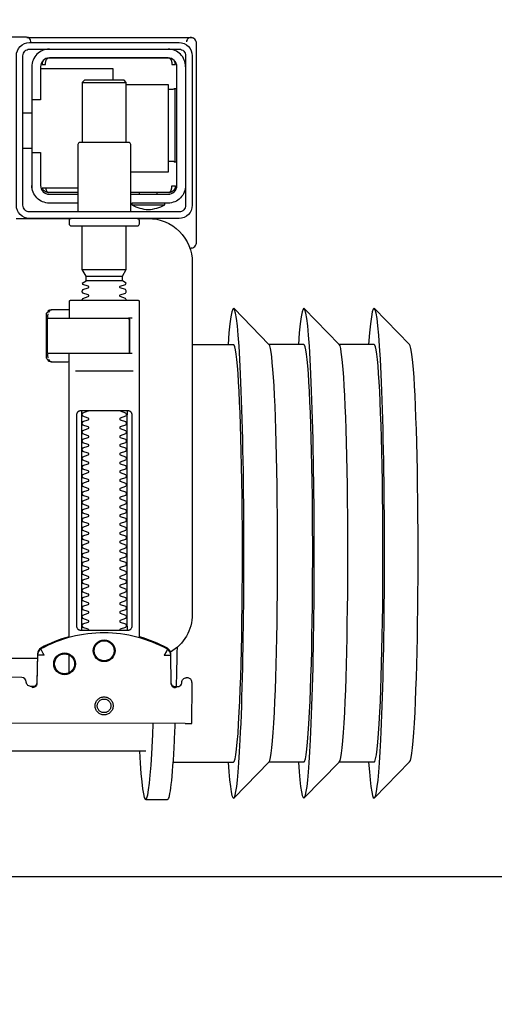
# Model space of a CAD drawing. Header units: millimetres. Extents: x 42924 to 92944, y -369470 to -179866.
# Tile 37 of 256: x 46449 to 46460, y -182070 to -182047. Entities that reach past the tile are written whole.
import ezdxf

# ---------------------------------------------------------------- set-up
doc = ezdxf.new("R2010")
doc.units = ezdxf.units.MM
doc.layers.get('0').update_dxf_attribs({"color": 8})
doc.layers.add('!! 0_ Istn-sciany', color=8, linetype='Continuous')
doc.layers.add('!!_@ wypos sanit nd', color=8, linetype='Continuous', plot=False)
doc.layers.add('E_SAP_ZASIĘG', color=150, linetype='Continuous', plot=False)

# ---------------------------------------------------------------- blocks, each defined once
blk = doc.blocks.new('A$Cff2eaf8b')
for points in [[(-0.24945, 0.09108), (-0.24147, 0.09927)], [(-0.24136, 0.09113), (-0.23342, 0.09113), (-0.22548, 0.09927)], [(-0.22538, 0.09113), (-0.21743, 0.09113), (-0.2095, 0.09927)], [(-0.18941, 0.09963), (-0.19441, 0.09963)], [(-0.19567, 0.09113), (-0.20939, 0.09113)], [(-0.18941, 0.08863), (-0.04454, 0.08863), (-0.04035, 0.08853), (-0.03617, 0.08824), (-0.032, 0.08775), (-0.02786, 0.08707), (-0.02376, 0.08619), (-0.0197, 0.08513), (-0.0157, 0.08388), (-0.01176, 0.08244), (-0.00789, 0.08082), (-0.0041, 0.07902), (-0.0004, 0.07705), (0.0032, 0.0749), (0.0067, 0.0726), (0.01009, 0.07012), (0.01337, 0.0675)], [(-0.19839, 0.08237), (-0.11148, 0.08219)], [(-0.19594, 0.07411), (-0.19609, 0.07411), (-0.19639, 0.07411), (-0.19593, 0.07402), (-0.19578, 0.07396), (-0.19564, 0.07387), (-0.19551, 0.07376), (-0.1954, 0.07363), (-0.19532, 0.07349), (-0.19526, 0.07333), (-0.19523, 0.07317)], [(-0.16479, 0.06647), (-0.16466, 0.07302), (-0.16465, 0.07318), (-0.16461, 0.07333), (-0.16454, 0.07348), (-0.16445, 0.07361), (-0.16435, 0.07373), (-0.16422, 0.07383), (-0.16409, 0.07391), (-0.16394, 0.07396), (-0.16349, 0.07404), (-0.1638, 0.07405), (-0.16395, 0.07405)], [(-0.172, 0.07079), (-0.172, 0.06674)], [(0.16493, 0.0675), (-0.16477, 0.0675)], [(-0.172, 0.06279), (-0.172, -0.00182)], [(-0.1852, 0.06018), (-0.1852, 0.01218)], [(-0.1748, 0.01218), (-0.1748, 0.06018)], [(-0.17342, 0.00218), (-0.18659, 0.00218)], [(-0.172, 0.00012), (-0.17167, 0.00018), (-0.1682, 0.00018), (-0.1681, 0.00018), (-0.16799, 0.00016), (-0.16789, 0.00007), (-0.16779, 0.00006), (-0.16762, 0.00005), (-0.16752, 0.00005), (-0.16741, 0.00003), (-0.1673, -0.00004), (-0.16725, -0.00018), (-0.16725, -0.00044), (-0.16711, -0.00046), (-0.16701, -0.0005), (-0.16693, -0.00056), (-0.16688, -0.0007), (-0.16688, -0.01094), (-0.16692, -0.01107), (-0.16701, -0.01115), (-0.16725, -0.0112), (-0.16725, -0.01147), (-0.16728, -0.01157), (-0.16735, -0.01164), (-0.16746, -0.01168), (-0.16762, -0.01169), (-0.16775, -0.0117), (-0.16789, -0.01172), (-0.16797, -0.01179), (-0.16807, -0.01182), (-0.1682, -0.01182), (-0.17167, -0.01182), (-0.172, -0.01177)], [(-0.16829, 0.00017), (-0.16772, 0.00003), (-0.16738, -0.00042)], [(-0.18633, -0.00182), (-0.17526, -0.00182), (-0.17367, -0.00182)], [(-0.16723, -0.00083), (-0.16714, -0.00136), (-0.16713, -0.00163)], [(-0.24945, -0.00383), (-0.24147, -0.01202)], [(-0.24136, -0.00387), (-0.23342, -0.00387), (-0.22548, -0.01202)], [(-0.22538, -0.00387), (-0.21743, -0.00387), (-0.2095, -0.01202)], [(-0.2, -0.00387), (-0.20939, -0.00387)], [(-0.18633, -0.00982), (-0.18551, -0.00982), (-0.18567, -0.00972), (-0.1857, -0.00962)], [(-0.16713, -0.01002), (-0.16714, -0.01028), (-0.16723, -0.01081)], [(-0.16738, -0.01122), (-0.16772, -0.01167), (-0.16829, -0.01182)], [(-0.1841, -0.0183), (-0.1759, -0.0183)], [(-0.1759, -0.01936), (-0.1841, -0.01936)], [(-0.175, -0.02092), (-0.185, -0.02092)], [(-0.20001, -0.0258), (-0.19988, -0.02576), (-0.19976, -0.02573), (-0.19963, -0.02571), (-0.19948, -0.02571)], [(-0.20099, -0.02721), (-0.20099, -0.0722)], [(-0.192, -0.038), (-0.192, -0.0384)], [(-0.188, -0.038), (-0.188, -0.0384)], [(-0.19478, -0.0384), (-0.186, -0.0384)], [(-0.16664, -0.0395), (-0.16666, -0.03934), (-0.16669, -0.03923), (-0.16672, -0.03912), (-0.16675, -0.03902), (-0.16679, -0.03892), (-0.16684, -0.03881), (-0.16689, -0.03872), (-0.16695, -0.03863), (-0.16702, -0.03855), (-0.1671, -0.03848), (-0.16718, -0.03843), (-0.16729, -0.0384), (-0.16718, -0.03841), (-0.16708, -0.03842), (-0.16696, -0.03845), (-0.16686, -0.03848), (-0.16677, -0.03851), (-0.16666, -0.03856), (-0.16657, -0.03861), (-0.16646, -0.03868), (-0.16636, -0.03876), (-0.16627, -0.03884), (-0.16618, -0.03894), (-0.1661, -0.03904), (-0.16603, -0.03915), (-0.16598, -0.03926), (-0.16593, -0.03938), (-0.16589, -0.0395), (-0.174, -0.0395)], [(-0.174, -0.0384), (-0.16722, -0.0384)], [(-0.185, -0.063), (-0.1945, -0.063), (-0.1945, -0.043), (-0.186, -0.043)], [(-0.19591, -0.04539), (-0.19602, -0.04539), (-0.19616, -0.04539), (-0.19632, -0.04539), (-0.1965, -0.04539)], [(-0.1615, -0.0485), (-0.1635, -0.0485)], [(-0.185, -0.0498), (-0.185, -0.06342), (-0.1845, -0.06392), (-0.1755, -0.06392), (-0.175, -0.06342), (-0.175, -0.0498)], [(-0.1615, -0.0565), (-0.1635, -0.0565)], [(-0.1965, -0.06201), (-0.19632, -0.06201), (-0.19616, -0.06201), (-0.19602, -0.06201), (-0.19591, -0.06201)], [(-0.175, -0.06342), (-0.185, -0.06342)], [(-0.182, -0.06392), (-0.182, -0.0665), (-0.1655, -0.0665)], [(-0.16636, -0.06865), (-0.16625, -0.06854), (-0.16619, -0.06847), (-0.16612, -0.06839), (-0.16606, -0.0683), (-0.16601, -0.0682), (-0.16596, -0.06811), (-0.16592, -0.06801), (-0.16589, -0.0679), (-0.16586, -0.0678), (-0.16584, -0.06769), (-0.16583, -0.06759), (-0.16583, -0.06749), (-0.16593, -0.0675), (-0.16607, -0.0675), (-0.1663, -0.0675), (-0.16641, -0.0675), (-0.16651, -0.0675), (-0.16661, -0.0675), (-0.16661, -0.0676), (-0.16662, -0.0677), (-0.16663, -0.0678), (-0.16664, -0.0679), (-0.16665, -0.068), (-0.16667, -0.06811), (-0.1667, -0.06821), (-0.16673, -0.06831), (-0.16676, -0.06841), (-0.1668, -0.06852), (-0.16685, -0.06862), (-0.1669, -0.06871), (-0.16697, -0.0688), (-0.16704, -0.06887), (-0.16712, -0.06893), (-0.16725, -0.069), (-0.19475, -0.069), (-0.19493, -0.0689), (-0.19501, -0.06882), (-0.19508, -0.06874), (-0.19513, -0.06865), (-0.19518, -0.06855), (-0.19522, -0.06846), (-0.19526, -0.06835), (-0.19529, -0.06825), (-0.19532, -0.06813), (-0.19534, -0.06803), (-0.19536, -0.06793), (-0.19537, -0.06783), (-0.19538, -0.06772), (-0.19539, -0.0676), (-0.19539, -0.0675), (-0.19617, -0.06751), (-0.19616, -0.06762), (-0.19615, -0.06772), (-0.19613, -0.06783), (-0.19611, -0.06793), (-0.19607, -0.06803), (-0.19603, -0.06813), (-0.19598, -0.06823), (-0.19593, -0.06832), (-0.19586, -0.06841), (-0.19579, -0.06849), (-0.19572, -0.06857), (-0.19563, -0.06865)]]:
    blk.add_lwpolyline(points)
for points in [[(-0.19989, 0.08236), (-0.19995, 0.07336, 0.009369), (-0.19994, 0.07293), (-0.19992, 0.07276), (-0.19986, 0.07259), (-0.19979, 0.07243), (-0.19968, 0.07229), (-0.19955, 0.07217), (-0.19941, 0.07208), (-0.19924, 0.07201), (-0.19908, 0.07197), (-0.19895, 0.07196), (-0.1988, 0.07196)], [(-0.16413, 0.07389), (-0.16324, 0.07389), (-0.16303, 0.07386), (-0.16283, 0.0738), (-0.16264, 0.07369), (-0.16249, 0.07354), (-0.16237, 0.07337), (-0.16228, 0.07317), (-0.16225, 0.07297, 0.002299), (-0.16224, 0.07285, 0.40455), (-0.16124, 0.07188), (-0.11145, 0.07178)], [(-0.19576, 0.07395), (-0.19665, 0.07395, 0.282591), (-0.19754, 0.0734), (-0.19758, 0.07331), (-0.19761, 0.0732), (-0.19763, 0.07311), (-0.19764, 0.07296, -0.415352), (-0.19865, 0.07196)], [(-0.19623, 0.07426), (-0.19588, 0.0742), (-0.19555, 0.07399), (-0.19533, 0.07367), (-0.19523, 0.07332), (-0.19513, 0.06676), (-0.19513, 0.0667, 0.265347), (-0.19435, 0.06544, 0.125711), (-0.17997, 0.06173, 0.125711), (-0.16558, 0.06538, 0.26954), (-0.1648, 0.06667), (-0.16467, 0.07322), (-0.16464, 0.07344), (-0.16456, 0.07365), (-0.16444, 0.07383), (-0.16428, 0.07399), (-0.1641, 0.0741), (-0.16389, 0.07417), (-0.16368, 0.0742)], [(-0.15993, -0.0325), (-0.17249, -0.0325, 0.405519), (-0.172, -0.032), (-0.172, -0.0313, 0.414214), (-0.1725, -0.0308), (-0.1875, -0.0308, 0.414214), (-0.188, -0.0313), (-0.188, -0.032, 0.405519), (-0.18751, -0.0325), (-0.19, -0.0325, -0.414214), (-0.2, -0.0225), (-0.2, 0.0575, -0.266001), (-0.19506, 0.06612)], [(-0.19513, 0.06651), (-0.19511, 0.06632), (-0.19509, 0.06622), (-0.19506, 0.06612), (-0.19503, 0.06602), (-0.19498, 0.06592), (-0.19493, 0.06582), (-0.19488, 0.06573), (-0.19482, 0.06564), (-0.19475, 0.06556), (-0.19468, 0.06548), (-0.1946, 0.06541), (-0.19452, 0.06535), (-0.19443, 0.06529), (-0.19434, 0.06524), (-0.19358, 0.06483), (-0.19281, 0.06445), (-0.19203, 0.0641), (-0.19125, 0.06376), (-0.19045, 0.06345), (-0.18964, 0.06316), (-0.18882, 0.06289), (-0.188, 0.06265), (-0.188, -0.01362, 0.414214), (-0.1878, -0.01382), (-0.17545, -0.01382), (-0.1722, -0.01382, 0.414214), (-0.172, -0.01362), (-0.172, -0.00982)], [(-0.172, 0.0626), (-0.17117, 0.06284), (-0.17034, 0.0631), (-0.16952, 0.06339), (-0.16872, 0.0637), (-0.16792, 0.06404), (-0.16713, 0.06439), (-0.16635, 0.06477), (-0.16558, 0.06518), (-0.16557, 0.06518, 0.269546), (-0.16479, 0.06647)], [(-0.18353, 0.01118, 0.182836), (-0.18364, 0.01127), (-0.18485, 0.01168, 0.050055), (-0.185, 0.01194), (-0.185, 0.01222, 0.050055), (-0.18485, 0.01248), (-0.18364, 0.01289, 0.719897), (-0.18364, 0.01327), (-0.18485, 0.01368, 0.050055), (-0.185, 0.01394), (-0.185, 0.01422, 0.050055), (-0.18485, 0.01448), (-0.18364, 0.01489, 0.719897), (-0.18364, 0.01527), (-0.18485, 0.01568, 0.050055), (-0.185, 0.01594), (-0.185, 0.01622, 0.050055), (-0.18485, 0.01648), (-0.18364, 0.01689, 0.719897), (-0.18364, 0.01727), (-0.18485, 0.01768, 0.050055), (-0.185, 0.01794), (-0.185, 0.01822, 0.050055), (-0.18485, 0.01848), (-0.18364, 0.01889, 0.719897), (-0.18364, 0.01927), (-0.18485, 0.01968, 0.050055), (-0.185, 0.01994), (-0.185, 0.02022, 0.050055), (-0.18485, 0.02048), (-0.18364, 0.02089, 0.719897), (-0.18364, 0.02127), (-0.18485, 0.02168, 0.050055), (-0.185, 0.02194), (-0.185, 0.02222, 0.050055), (-0.18485, 0.02248), (-0.18364, 0.02289, 0.719897), (-0.18364, 0.02327), (-0.18485, 0.02368, 0.050055), (-0.185, 0.02394), (-0.185, 0.02422, 0.050055), (-0.18485, 0.02448), (-0.18364, 0.02489, 0.719897), (-0.18364, 0.02527), (-0.18485, 0.02568, 0.050055), (-0.185, 0.02594), (-0.185, 0.02622, 0.050055), (-0.18485, 0.02648), (-0.18364, 0.02689, 0.719897), (-0.18364, 0.02727), (-0.18485, 0.02768, 0.050055), (-0.185, 0.02794), (-0.185, 0.02822, 0.050055), (-0.18485, 0.02848), (-0.18364, 0.02889, 0.719897), (-0.18364, 0.02927), (-0.18485, 0.02968, 0.050055), (-0.185, 0.02994), (-0.185, 0.03022, 0.050055), (-0.18485, 0.03048), (-0.18364, 0.03089, 0.719897), (-0.18364, 0.03127), (-0.18485, 0.03168, 0.050055), (-0.185, 0.03194), (-0.185, 0.03222, 0.050055), (-0.18485, 0.03248), (-0.18364, 0.03289, 0.719897), (-0.18364, 0.03327), (-0.18485, 0.03368, 0.050055), (-0.185, 0.03394), (-0.185, 0.03422, 0.050055), (-0.18485, 0.03448), (-0.18364, 0.03489, 0.719897), (-0.18364, 0.03527), (-0.18485, 0.03568, 0.050055), (-0.185, 0.03594), (-0.185, 0.03622, 0.050055), (-0.18485, 0.03648), (-0.18364, 0.03689, 0.719897), (-0.18364, 0.03727), (-0.18485, 0.03768, 0.050055), (-0.185, 0.03794), (-0.185, 0.03822, 0.050055), (-0.18485, 0.03848), (-0.18364, 0.03889, 0.719897), (-0.18364, 0.03927), (-0.18485, 0.03968, 0.050055), (-0.185, 0.03994), (-0.185, 0.04022, 0.050055), (-0.18485, 0.04048), (-0.18364, 0.04089, 0.719897), (-0.18364, 0.04127), (-0.18485, 0.04168, 0.050055), (-0.185, 0.04194), (-0.185, 0.04222, 0.050055), (-0.18485, 0.04248), (-0.18364, 0.04289, 0.719897), (-0.18364, 0.04327), (-0.18485, 0.04368, 0.050055), (-0.185, 0.04394), (-0.185, 0.04422, 0.050055), (-0.18485, 0.04448), (-0.18364, 0.04489, 0.719897), (-0.18364, 0.04527), (-0.18485, 0.04568, 0.050055), (-0.185, 0.04594), (-0.185, 0.04622, 0.050055), (-0.18485, 0.04648), (-0.18364, 0.04689, 0.719897), (-0.18364, 0.04727), (-0.18485, 0.04768, 0.050055), (-0.185, 0.04794), (-0.185, 0.04822, 0.050055), (-0.18485, 0.04848), (-0.18364, 0.04889, 0.719897), (-0.18364, 0.04927), (-0.18485, 0.04968, 0.050055), (-0.185, 0.04994), (-0.185, 0.05022, 0.050055), (-0.18485, 0.05048), (-0.18364, 0.05089, 0.719897), (-0.18364, 0.05127), (-0.18485, 0.05168, 0.050055), (-0.185, 0.05194), (-0.185, 0.05222, 0.050055), (-0.18485, 0.05248), (-0.18364, 0.05289, 0.719897), (-0.18364, 0.05327), (-0.18485, 0.05368, 0.050055), (-0.185, 0.05394), (-0.185, 0.05422, 0.050055), (-0.18485, 0.05448), (-0.18364, 0.05489, 0.719897), (-0.18364, 0.05527), (-0.18485, 0.05568, 0.050055), (-0.185, 0.05594), (-0.185, 0.05622, 0.050055), (-0.18485, 0.05648), (-0.18364, 0.05689, 0.719897), (-0.18364, 0.05727), (-0.18485, 0.05768, 0.050055), (-0.185, 0.05794), (-0.185, 0.05822, 0.050055), (-0.18485, 0.05848), (-0.18364, 0.05889, 0.719897), (-0.18364, 0.05927), (-0.18485, 0.05968, 0.050055), (-0.185, 0.05994), (-0.185, 0.06022, 0.050055), (-0.18485, 0.06048), (-0.18364, 0.06089, 0.474594), (-0.18353, 0.06118)], [(-0.17647, 0.06118, 0.474594), (-0.17636, 0.06089), (-0.17515, 0.06048, 0.050055), (-0.175, 0.06022), (-0.175, 0.05994, 0.050055), (-0.17515, 0.05968), (-0.17636, 0.05927, 0.719897), (-0.17636, 0.05889), (-0.17515, 0.05848, 0.050055), (-0.175, 0.05822), (-0.175, 0.05794, 0.050055), (-0.17515, 0.05768), (-0.17636, 0.05727, 0.719897), (-0.17636, 0.05689), (-0.17515, 0.05648, 0.050055), (-0.175, 0.05622), (-0.175, 0.05594, 0.050055), (-0.17515, 0.05568), (-0.17636, 0.05527, 0.719897), (-0.17636, 0.05489), (-0.17515, 0.05448, 0.050055), (-0.175, 0.05422), (-0.175, 0.05394, 0.050055), (-0.17515, 0.05368), (-0.17636, 0.05327, 0.719897), (-0.17636, 0.05289), (-0.17515, 0.05248, 0.050055), (-0.175, 0.05222), (-0.175, 0.05194, 0.050055), (-0.17515, 0.05168), (-0.17636, 0.05127, 0.719897), (-0.17636, 0.05089), (-0.17515, 0.05048, 0.050055), (-0.175, 0.05022), (-0.175, 0.04994, 0.050055), (-0.17515, 0.04968), (-0.17636, 0.04927, 0.719897), (-0.17636, 0.04889), (-0.17515, 0.04848, 0.050055), (-0.175, 0.04822), (-0.175, 0.04794, 0.050055), (-0.17515, 0.04768), (-0.17636, 0.04727, 0.719897), (-0.17636, 0.04689), (-0.17515, 0.04648, 0.050055), (-0.175, 0.04622), (-0.175, 0.04594, 0.050055), (-0.17515, 0.04568), (-0.17636, 0.04527, 0.719897), (-0.17636, 0.04489), (-0.17515, 0.04448, 0.050055), (-0.175, 0.04422), (-0.175, 0.04394, 0.050055), (-0.17515, 0.04368), (-0.17636, 0.04327, 0.719897), (-0.17636, 0.04289), (-0.17515, 0.04248, 0.050055), (-0.175, 0.04222), (-0.175, 0.04194, 0.050055), (-0.17515, 0.04168), (-0.17636, 0.04127, 0.719897), (-0.17636, 0.04089), (-0.17515, 0.04048, 0.050055), (-0.175, 0.04022), (-0.175, 0.03994, 0.050055), (-0.17515, 0.03968), (-0.17636, 0.03927, 0.719897), (-0.17636, 0.03889), (-0.17515, 0.03848, 0.050055), (-0.175, 0.03822), (-0.175, 0.03794, 0.050055), (-0.17515, 0.03768), (-0.17636, 0.03727, 0.719897), (-0.17636, 0.03689), (-0.17515, 0.03648, 0.050055), (-0.175, 0.03622), (-0.175, 0.03594, 0.050055), (-0.17515, 0.03568), (-0.17636, 0.03527, 0.719897), (-0.17636, 0.03489), (-0.17515, 0.03448, 0.050055), (-0.175, 0.03422), (-0.175, 0.03394, 0.050055), (-0.17515, 0.03368), (-0.17636, 0.03327, 0.719897), (-0.17636, 0.03289), (-0.17515, 0.03248, 0.050055), (-0.175, 0.03222), (-0.175, 0.03194, 0.050055), (-0.17515, 0.03168), (-0.17636, 0.03127, 0.719897), (-0.17636, 0.03089), (-0.17515, 0.03048, 0.050055), (-0.175, 0.03022), (-0.175, 0.02994, 0.050055), (-0.17515, 0.02968), (-0.17636, 0.02927, 0.719897), (-0.17636, 0.02889), (-0.17515, 0.02848, 0.050055), (-0.175, 0.02822), (-0.175, 0.02794, 0.050055), (-0.17515, 0.02768), (-0.17636, 0.02727, 0.719897), (-0.17636, 0.02689), (-0.17515, 0.02648, 0.050055), (-0.175, 0.02622), (-0.175, 0.02594, 0.050055), (-0.17515, 0.02568), (-0.17636, 0.02527, 0.719897), (-0.17636, 0.02489), (-0.17515, 0.02448, 0.050055), (-0.175, 0.02422), (-0.175, 0.02394, 0.050055), (-0.17515, 0.02368), (-0.17636, 0.02327, 0.719897), (-0.17636, 0.02289), (-0.17515, 0.02248, 0.050055), (-0.175, 0.02222), (-0.175, 0.02194, 0.050055), (-0.17515, 0.02168), (-0.17636, 0.02127, 0.719897), (-0.17636, 0.02089), (-0.17515, 0.02048, 0.050055), (-0.175, 0.02022), (-0.175, 0.01994, 0.050055), (-0.17515, 0.01968), (-0.17636, 0.01927, 0.719897), (-0.17636, 0.01889), (-0.17515, 0.01848, 0.050055), (-0.175, 0.01822), (-0.175, 0.01794, 0.050055), (-0.17515, 0.01768), (-0.17636, 0.01727, 0.719897), (-0.17636, 0.01689), (-0.17515, 0.01648, 0.050055), (-0.175, 0.01622), (-0.175, 0.01594, 0.050055), (-0.17515, 0.01568), (-0.17636, 0.01527, 0.719897), (-0.17636, 0.01489), (-0.17515, 0.01448, 0.050055), (-0.175, 0.01422), (-0.175, 0.01394, 0.050055), (-0.17515, 0.01368), (-0.17636, 0.01327, 0.719897), (-0.17636, 0.01289), (-0.17515, 0.01248, 0.050055), (-0.175, 0.01222), (-0.175, 0.01194, 0.050055), (-0.17515, 0.01168), (-0.17636, 0.01127, 0.182836), (-0.17647, 0.01118)], [(-0.1857, -0.00202), (-0.1857, -0.00962), (-0.1857, -0.00202), (-0.18567, -0.00192), (-0.18559, -0.00184), (-0.17696, -0.00182), (-0.16725, -0.00182, -0.414214), (-0.16705, -0.00202), (-0.16705, -0.00962, -0.414214), (-0.16725, -0.00982), (-0.18543, -0.00982), (-0.18553, -0.00978), (-0.1856, -0.00962)], [(-0.185, -0.01382), (-0.185, -0.01406, -0.050055), (-0.18485, -0.01432), (-0.18364, -0.01473, -0.719897), (-0.18364, -0.01511), (-0.18485, -0.01552, -0.050055), (-0.185, -0.01578), (-0.185, -0.01606, -0.050055), (-0.18485, -0.01632), (-0.18364, -0.01673, -0.719897), (-0.18364, -0.01711), (-0.18485, -0.01752, -0.050055), (-0.185, -0.01778), (-0.1841, -0.0183), (-0.1841, -0.01936), (-0.185, -0.02092), (-0.185, -0.0308)], [(-0.175, -0.01382), (-0.175, -0.01406, 0.050055), (-0.17515, -0.01432), (-0.17636, -0.01473, 0.719897), (-0.17636, -0.01511), (-0.17515, -0.01552, 0.050055), (-0.175, -0.01578), (-0.175, -0.01606, 0.050055), (-0.17515, -0.01632), (-0.17636, -0.01673, 0.719897), (-0.17636, -0.01711), (-0.17515, -0.01752, 0.050055), (-0.175, -0.01778), (-0.1759, -0.0183), (-0.1759, -0.01936), (-0.175, -0.02092), (-0.175, -0.0308)], [(-0.20011, -0.02584, 0.091301), (-0.20056, -0.02614, 0.198909), (-0.20099, -0.02721)], [(-0.19945, -0.02578, 0.170835), (-0.20011, -0.02584)], [(-0.1985, -0.04, -0.414214), (-0.1945, -0.036), (-0.18625, -0.036), (-0.18625, -0.03562), (-0.19375, -0.03562), (-0.19375, -0.036)], [(-0.18625, -0.03562, 0.119096), (-0.19, -0.03454, 0.119096), (-0.19375, -0.03562)], [(-0.186, -0.034), (-0.186, -0.0493, 0.414214), (-0.1855, -0.0498), (-0.1745, -0.0498, 0.414214), (-0.174, -0.0493), (-0.174, -0.034)], [(-0.186, -0.038), (-0.1945, -0.038, 0.414214), (-0.1965, -0.04), (-0.1965, -0.067, 0.414214), (-0.1945, -0.069), (-0.1675, -0.069, 0.414214), (-0.1655, -0.067), (-0.1655, -0.0595), (-0.1635, -0.0595), (-0.1635, -0.04)], [(-0.174, -0.036), (-0.1675, -0.036, -0.414214), (-0.1635, -0.04), (-0.16353, -0.0395)], [(-0.1635, -0.0475), (-0.1655, -0.0475), (-0.1655, -0.04, 0.414214), (-0.1675, -0.038), (-0.174, -0.038)], [(-0.1945, -0.06193), (-0.19515, -0.06194), (-0.19542, -0.06194), (-0.1956, -0.06194), (-0.19567, -0.06194, 0.116465), (-0.19589, -0.062), (-0.19601, -0.06205), (-0.19601, -0.04535), (-0.19589, -0.0454, 0.116465), (-0.19567, -0.04546), (-0.19542, -0.04546), (-0.19515, -0.04546), (-0.1945, -0.04547)], [(-0.1675, -0.071, 0.414214), (-0.1635, -0.067), (-0.1635, -0.0595)], [(-0.1985, -0.067, 0.414214), (-0.1945, -0.071)], [(-0.20099, -0.0722, 0.198909), (-0.20056, -0.07326, 0.091301), (-0.20011, -0.07356)], [(-0.16237, -0.07369), (-0.1625, -0.07369), (-0.16269, -0.07369), (-0.16294, -0.07369), (-0.16323, -0.07369), (-0.16357, -0.07369), (-0.16393, -0.07369), (-0.16428, -0.07369), (-0.19771, -0.07369), (-0.19841, -0.07369), (-0.19903, -0.07369), (-0.19948, -0.07369), (-0.19961, -0.07369), (-0.19973, -0.07367), (-0.19984, -0.07365), (-0.20003, -0.07359, 0.517033), (-0.1987, -0.07266)], [(-0.1633, -0.0727, 0.412536), (-0.1623, -0.0737), (-0.11251, -0.0737), (-0.11222, -0.07367), (-0.11194, -0.07358), (-0.11168, -0.07345), (-0.11145, -0.07326), (-0.11126, -0.07304), (-0.11112, -0.07278), (-0.11104, -0.0725)]]:
    blk.add_lwpolyline(points, format="xyb")
for points in [[(-0.17994, 0.08038), (-0.17974, 0.08037), (-0.17954, 0.08034), (-0.17935, 0.08029), (-0.17916, 0.08022), (-0.17897, 0.08013), (-0.1788, 0.08003), (-0.17864, 0.07991), (-0.17849, 0.07978), (-0.17836, 0.07963), (-0.17824, 0.07947), (-0.17814, 0.07929), (-0.17805, 0.07911), (-0.17798, 0.07892), (-0.17793, 0.07873), (-0.17791, 0.07853), (-0.1779, 0.07833), (-0.17791, 0.07813), (-0.17794, 0.07793), (-0.17799, 0.07773), (-0.17805, 0.07754), (-0.17814, 0.07736), (-0.17824, 0.07719), (-0.17836, 0.07703), (-0.1785, 0.07688), (-0.17865, 0.07675), (-0.17881, 0.07663), (-0.17898, 0.07652), (-0.17916, 0.07644), (-0.17935, 0.07637), (-0.17955, 0.07632), (-0.17975, 0.07629), (-0.17995, 0.07628), (-0.18015, 0.07629), (-0.18035, 0.07632), (-0.18054, 0.07637), (-0.18073, 0.07644), (-0.18091, 0.07653), (-0.18109, 0.07663), (-0.18125, 0.07675), (-0.18139, 0.07689), (-0.18153, 0.07704), (-0.18165, 0.0772), (-0.18175, 0.07737), (-0.18184, 0.07755), (-0.1819, 0.07774), (-0.18195, 0.07794), (-0.18198, 0.07813), (-0.18199, 0.07834), (-0.18198, 0.07854), (-0.18195, 0.07873), (-0.1819, 0.07893), (-0.18183, 0.07912), (-0.18175, 0.0793), (-0.18164, 0.07947), (-0.18152, 0.07963), (-0.18139, 0.07978), (-0.18124, 0.07992), (-0.18108, 0.08004), (-0.18091, 0.08014), (-0.18072, 0.08022), (-0.18053, 0.08029), (-0.18034, 0.08034), (-0.18014, 0.08037)], [(-0.17994, 0.07987), (-0.17979, 0.07987), (-0.17964, 0.07984), (-0.17949, 0.07981), (-0.17935, 0.07976), (-0.17921, 0.07969), (-0.17908, 0.07961), (-0.17896, 0.07952), (-0.17885, 0.07942), (-0.17874, 0.07931), (-0.17865, 0.07918), (-0.17858, 0.07905), (-0.17851, 0.07892), (-0.17846, 0.07877), (-0.17842, 0.07862), (-0.1784, 0.07847), (-0.17839, 0.07832), (-0.1784, 0.07817), (-0.17842, 0.07802), (-0.17846, 0.07787), (-0.17851, 0.07773), (-0.17858, 0.07759), (-0.17866, 0.07746), (-0.17875, 0.07734), (-0.17885, 0.07723), (-0.17896, 0.07712), (-0.17909, 0.07703), (-0.17922, 0.07696), (-0.17935, 0.07689), (-0.1795, 0.07684), (-0.17964, 0.0768), (-0.1798, 0.07678), (-0.17995, 0.07677), (-0.1801, 0.07678), (-0.18025, 0.07681), (-0.1804, 0.07684), (-0.18054, 0.07689), (-0.18068, 0.07696), (-0.18081, 0.07704), (-0.18093, 0.07713), (-0.18104, 0.07723), (-0.18114, 0.07734), (-0.18123, 0.07747), (-0.18131, 0.0776), (-0.18138, 0.07773), (-0.18143, 0.07788), (-0.18146, 0.07803), (-0.18149, 0.07818), (-0.18149, 0.07833), (-0.18149, 0.07848), (-0.18146, 0.07863), (-0.18143, 0.07878), (-0.18137, 0.07892), (-0.18131, 0.07906), (-0.18123, 0.07919), (-0.18114, 0.07931), (-0.18104, 0.07942), (-0.18092, 0.07952), (-0.1808, 0.07962), (-0.18067, 0.07969), (-0.18053, 0.07976), (-0.18039, 0.07981), (-0.18024, 0.07985), (-0.18009, 0.07987)], [(-0.17471, 0.06118), (-0.17462, 0.06118), (-0.17454, 0.06117), (-0.17445, 0.06115), (-0.17437, 0.06113), (-0.17428, 0.06109), (-0.1742, 0.06105), (-0.17413, 0.061), (-0.17406, 0.06095), (-0.174, 0.06088), (-0.17394, 0.06081), (-0.17389, 0.06072), (-0.17384, 0.06062), (-0.17381, 0.06052), (-0.17378, 0.06041), (-0.17376, 0.06029), (-0.17376, 0.06018), (-0.17376, 0.01218), (-0.17376, 0.01206), (-0.17378, 0.01195), (-0.17381, 0.01184), (-0.17384, 0.01173), (-0.17389, 0.01164), (-0.17394, 0.01155), (-0.174, 0.01148), (-0.17406, 0.01141), (-0.17413, 0.01135), (-0.1742, 0.01131), (-0.17428, 0.01126), (-0.17437, 0.01123), (-0.17445, 0.01121), (-0.17454, 0.01119), (-0.17462, 0.01118), (-0.17471, 0.01118), (-0.18529, 0.01118), (-0.18538, 0.01118), (-0.18547, 0.01119), (-0.18555, 0.01121), (-0.18564, 0.01123), (-0.18572, 0.01126), (-0.1858, 0.01131), (-0.18587, 0.01135), (-0.18594, 0.01141), (-0.18601, 0.01148), (-0.18606, 0.01155), (-0.18612, 0.01164), (-0.18616, 0.01173), (-0.1862, 0.01184), (-0.18623, 0.01195), (-0.18624, 0.01206), (-0.18625, 0.01218), (-0.18625, 0.06018), (-0.18624, 0.06029), (-0.18623, 0.06041), (-0.1862, 0.06052), (-0.18616, 0.06062), (-0.18612, 0.06072), (-0.18606, 0.06081), (-0.18601, 0.06088), (-0.18594, 0.06095), (-0.18587, 0.061), (-0.1858, 0.06105), (-0.18572, 0.06109), (-0.18564, 0.06113), (-0.18555, 0.06115), (-0.18547, 0.06117), (-0.18538, 0.06118), (-0.18529, 0.06118)], [(-0.19467, -0.0384), (-0.19467, -0.0384), (-0.19467, -0.0384), (-0.19466, -0.0384), (-0.19466, -0.0384), (-0.19466, -0.0384), (-0.19466, -0.0384), (-0.19466, -0.0384), (-0.19466, -0.0384), (-0.19466, -0.0384), (-0.19466, -0.0384), (-0.19466, -0.0384), (-0.19466, -0.0384), (-0.19466, -0.0384), (-0.19466, -0.0384), (-0.19467, -0.0384), (-0.19467, -0.0384), (-0.19467, -0.0384), (-0.19467, -0.0384), (-0.19467, -0.0384), (-0.19468, -0.0384), (-0.19468, -0.0384), (-0.19468, -0.0384), (-0.19469, -0.0384), (-0.1947, -0.0384), (-0.19471, -0.0384), (-0.19471, -0.0384), (-0.19471, -0.0384), (-0.19471, -0.0384), (-0.19472, -0.0384), (-0.19472, -0.0384), (-0.19472, -0.0384), (-0.19472, -0.03841), (-0.19473, -0.03841), (-0.19473, -0.03841), (-0.19473, -0.03841), (-0.19473, -0.03841), (-0.19473, -0.03841), (-0.19474, -0.03841), (-0.19474, -0.03841), (-0.19474, -0.03841), (-0.19474, -0.03841), (-0.19474, -0.03841), (-0.19474, -0.03841), (-0.19475, -0.03841), (-0.19475, -0.03841), (-0.19475, -0.03841), (-0.19475, -0.03841), (-0.19476, -0.03841), (-0.19476, -0.03841), (-0.19476, -0.03841), (-0.19476, -0.03841), (-0.19477, -0.03842), (-0.19477, -0.03842), (-0.19477, -0.03842), (-0.19478, -0.03842), (-0.19479, -0.03842), (-0.19479, -0.03842), (-0.1948, -0.03843), (-0.19481, -0.03843), (-0.19481, -0.03843), (-0.19482, -0.03844), (-0.19483, -0.03844), (-0.19484, -0.03844), (-0.19484, -0.03845), (-0.19485, -0.03845), (-0.19486, -0.03845), (-0.19486, -0.03846), (-0.19487, -0.03846), (-0.19488, -0.03847), (-0.19489, -0.03847), (-0.19489, -0.03848), (-0.1949, -0.03848), (-0.19491, -0.03849), (-0.19491, -0.03849), (-0.19492, -0.0385), (-0.19493, -0.0385), (-0.19493, -0.03851), (-0.19494, -0.03851), (-0.19495, -0.03852), (-0.19495, -0.03852), (-0.19496, -0.03853), (-0.19497, -0.03854), (-0.19497, -0.03854), (-0.19498, -0.03855), (-0.19499, -0.03856), (-0.19499, -0.03856), (-0.195, -0.03857), (-0.19501, -0.03858), (-0.19501, -0.03859), (-0.19502, -0.03859), (-0.19503, -0.0386), (-0.19503, -0.03861), (-0.19504, -0.03862), (-0.19505, -0.03862), (-0.19505, -0.03863), (-0.19506, -0.03864), (-0.19507, -0.03865), (-0.19507, -0.03866), (-0.19508, -0.03867), (-0.19508, -0.03868), (-0.19509, -0.03869), (-0.1951, -0.03869), (-0.1951, -0.0387), (-0.19511, -0.03871), (-0.19511, -0.03872), (-0.19512, -0.03873), (-0.19512, -0.03874), (-0.19513, -0.03875), (-0.19514, -0.03876), (-0.19514, -0.03877), (-0.19515, -0.03878), (-0.19515, -0.03879), (-0.19516, -0.0388), (-0.19516, -0.03881), (-0.19517, -0.03882), (-0.19517, -0.03884), (-0.19518, -0.03885), (-0.19518, -0.03886), (-0.19519, -0.03887), (-0.1952, -0.03888), (-0.1952, -0.03889), (-0.19521, -0.0389), (-0.19521, -0.03891), (-0.19521, -0.03893), (-0.19522, -0.03894), (-0.19522, -0.03895), (-0.19523, -0.03896), (-0.19523, -0.03897), (-0.19524, -0.03899), (-0.19524, -0.039), (-0.19525, -0.03901), (-0.19525, -0.03902), (-0.19526, -0.03905), (-0.19527, -0.03907), (-0.19528, -0.0391), (-0.19528, -0.03912), (-0.19529, -0.03915), (-0.1953, -0.03918), (-0.19531, -0.0392), (-0.19531, -0.03923), (-0.19532, -0.03926), (-0.19532, -0.03928), (-0.19533, -0.03931), (-0.19533, -0.03933), (-0.19534, -0.03936), (-0.19534, -0.03939), (-0.19535, -0.03941), (-0.19535, -0.03944), (-0.19536, -0.03947), (-0.19536, -0.03949), (-0.19536, -0.03952), (-0.19537, -0.03955), (-0.19537, -0.03957), (-0.19537, -0.0396), (-0.19537, -0.03961), (-0.19537, -0.03962), (-0.19538, -0.03963), (-0.19538, -0.03963), (-0.19538, -0.03964), (-0.19538, -0.03965), (-0.19538, -0.03965), (-0.19538, -0.03966), (-0.19538, -0.03966), (-0.19538, -0.03967), (-0.19538, -0.03967), (-0.19538, -0.03968), (-0.19538, -0.03969), (-0.19538, -0.03969), (-0.19538, -0.0397), (-0.19538, -0.0397), (-0.19538, -0.0397), (-0.19538, -0.03971), (-0.19538, -0.03971), (-0.19538, -0.03972), (-0.19538, -0.03972), (-0.19538, -0.03972), (-0.19538, -0.03973), (-0.19538, -0.03973), (-0.19538, -0.03973), (-0.19538, -0.03974), (-0.19538, -0.03974), (-0.19538, -0.03974), (-0.19538, -0.03974), (-0.19538, -0.03975), (-0.19538, -0.03975), (-0.19538, -0.03975), (-0.19538, -0.03976), (-0.19538, -0.03976), (-0.19538, -0.03977), (-0.19538, -0.03977), (-0.19539, -0.03978), (-0.19539, -0.03978), (-0.19539, -0.03979), (-0.19539, -0.03979), (-0.19539, -0.03979), (-0.19539, -0.0398), (-0.19539, -0.0398), (-0.19539, -0.03981), (-0.19539, -0.03981), (-0.19539, -0.03982), (-0.19538, -0.03982), (-0.19538, -0.03983), (-0.19538, -0.03983), (-0.19538, -0.03984), (-0.19538, -0.03984), (-0.19538, -0.03984), (-0.19538, -0.03985), (-0.19538, -0.03986), (-0.19538, -0.03986), (-0.19538, -0.03987), (-0.19538, -0.03987), (-0.19538, -0.03987), (-0.19538, -0.03988), (-0.19538, -0.03988), (-0.19538, -0.03989), (-0.19538, -0.03989), (-0.19538, -0.03989), (-0.19538, -0.03989), (-0.19538, -0.0399), (-0.19538, -0.0399), (-0.19539, -0.0399), (-0.19539, -0.0399), (-0.19539, -0.0399), (-0.19539, -0.0399), (-0.19539, -0.0399), (-0.19539, -0.03991), (-0.1954, -0.03991), (-0.1954, -0.03991), (-0.1954, -0.03991), (-0.1954, -0.03991), (-0.1954, -0.03991), (-0.19541, -0.03991), (-0.19541, -0.03991), (-0.19542, -0.03991), (-0.19542, -0.03991), (-0.19543, -0.0399), (-0.19544, -0.0399), (-0.19545, -0.0399), (-0.19545, -0.0399), (-0.19546, -0.0399), (-0.19546, -0.0399), (-0.19547, -0.0399), (-0.19547, -0.0399), (-0.19548, -0.0399), (-0.19549, -0.0399), (-0.1955, -0.0399), (-0.1955, -0.0399), (-0.19551, -0.0399), (-0.19552, -0.0399), (-0.19553, -0.0399), (-0.19554, -0.0399), (-0.19555, -0.0399), (-0.19556, -0.0399), (-0.19557, -0.0399), (-0.19558, -0.0399), (-0.19559, -0.0399), (-0.19561, -0.0399), (-0.19564, -0.0399), (-0.19566, -0.0399), (-0.19568, -0.0399), (-0.1957, -0.0399), (-0.19574, -0.0399), (-0.19576, -0.0399), (-0.19578, -0.0399), (-0.19595, -0.0399), (-0.19596, -0.0399), (-0.19598, -0.0399), (-0.19599, -0.0399), (-0.19601, -0.0399), (-0.19602, -0.0399), (-0.19603, -0.0399), (-0.19604, -0.0399), (-0.19605, -0.0399), (-0.19606, -0.0399), (-0.19607, -0.0399), (-0.19608, -0.0399), (-0.19609, -0.0399), (-0.1961, -0.0399), (-0.19611, -0.0399), (-0.19612, -0.0399), (-0.19613, -0.03989), (-0.19614, -0.03989), (-0.19614, -0.03989), (-0.19615, -0.03989), (-0.19615, -0.03989), (-0.19615, -0.03989), (-0.19615, -0.03989), (-0.19616, -0.03989), (-0.19616, -0.03989), (-0.19616, -0.03989), (-0.19616, -0.0399), (-0.19616, -0.0399), (-0.19616, -0.0399), (-0.19616, -0.0399), (-0.19616, -0.0399), (-0.19617, -0.0399), (-0.19617, -0.03991), (-0.19617, -0.03991), (-0.19617, -0.03991), (-0.19617, -0.03991), (-0.19617, -0.03991), (-0.19617, -0.03991), (-0.19617, -0.03991), (-0.19617, -0.03991), (-0.19617, -0.03991), (-0.19617, -0.03991), (-0.19617, -0.0399), (-0.19617, -0.0399), (-0.19617, -0.0399), (-0.19617, -0.03989), (-0.19617, -0.03989), (-0.19617, -0.03989), (-0.19617, -0.03988), (-0.19617, -0.03987), (-0.19617, -0.03986), (-0.19617, -0.03985), (-0.19617, -0.03984), (-0.19617, -0.03984), (-0.19617, -0.03984), (-0.19617, -0.03983), (-0.19617, -0.03983), (-0.19617, -0.03982), (-0.19617, -0.03982), (-0.19617, -0.03981), (-0.19616, -0.0398), (-0.19616, -0.03979), (-0.19616, -0.03979), (-0.19616, -0.03978), (-0.19616, -0.03978), (-0.19616, -0.03977), (-0.19616, -0.03977), (-0.19616, -0.03977), (-0.19616, -0.03976), (-0.19616, -0.03976), (-0.19616, -0.03975), (-0.19616, -0.03975), (-0.19616, -0.03974), (-0.19616, -0.03974), (-0.19616, -0.03973), (-0.19616, -0.03973), (-0.19616, -0.03972), (-0.19616, -0.03972), (-0.19616, -0.03972), (-0.19616, -0.03972), (-0.19616, -0.03971), (-0.19616, -0.03971), (-0.19616, -0.0397), (-0.19615, -0.0397), (-0.19615, -0.0397), (-0.19615, -0.03969), (-0.19615, -0.03969), (-0.19615, -0.03968), (-0.19615, -0.03967), (-0.19615, -0.03967), (-0.19615, -0.03966), (-0.19615, -0.03966), (-0.19615, -0.03965), (-0.19615, -0.03964), (-0.19614, -0.03964), (-0.19614, -0.03963), (-0.19614, -0.03962), (-0.19614, -0.03962), (-0.19614, -0.03961), (-0.19614, -0.0396), (-0.19614, -0.03959), (-0.19613, -0.03958), (-0.19613, -0.03958), (-0.19613, -0.03957), (-0.19613, -0.03955), (-0.19612, -0.03954), (-0.19612, -0.03952), (-0.19611, -0.0395), (-0.19611, -0.03949), (-0.1961, -0.03947), (-0.1961, -0.03945), (-0.19609, -0.03944), (-0.19609, -0.03942), (-0.19608, -0.03941), (-0.19608, -0.03939), (-0.19607, -0.03937), (-0.19607, -0.03936), (-0.19606, -0.03934), (-0.19605, -0.03933), (-0.19605, -0.03931), (-0.19604, -0.0393), (-0.19603, -0.03928), (-0.19603, -0.03927), (-0.19602, -0.03925), (-0.19601, -0.03923), (-0.196, -0.03922), (-0.196, -0.0392), (-0.19599, -0.03919), (-0.19598, -0.03918), (-0.19597, -0.03916), (-0.19596, -0.03915), (-0.19596, -0.03913), (-0.19595, -0.03912), (-0.19594, -0.0391), (-0.19593, -0.03909), (-0.19592, -0.03907), (-0.19591, -0.03906), (-0.1959, -0.03905), (-0.19589, -0.03903), (-0.19588, -0.03902), (-0.19587, -0.03901), (-0.19586, -0.03899), (-0.19585, -0.03898), (-0.19584, -0.03897), (-0.19583, -0.03895), (-0.19582, -0.03894), (-0.19581, -0.03893), (-0.1958, -0.03891), (-0.19579, -0.0389), (-0.19577, -0.03889), (-0.19576, -0.03888), (-0.19575, -0.03886), (-0.19574, -0.03885), (-0.19573, -0.03884), (-0.19572, -0.03883), (-0.1957, -0.03882), (-0.19569, -0.0388), (-0.19568, -0.03879), (-0.19567, -0.03878), (-0.19565, -0.03877), (-0.19564, -0.03876), (-0.19563, -0.03875), (-0.19562, -0.03874), (-0.1956, -0.03873), (-0.19559, -0.03872), (-0.19558, -0.03871), (-0.19556, -0.0387), (-0.19555, -0.03869), (-0.19554, -0.03868), (-0.19552, -0.03867), (-0.19551, -0.03866), (-0.19549, -0.03865), (-0.19548, -0.03864), (-0.19547, -0.03863), (-0.19545, -0.03862), (-0.19544, -0.03861), (-0.19542, -0.0386), (-0.19541, -0.0386), (-0.19539, -0.03859), (-0.19538, -0.03858), (-0.19536, -0.03857), (-0.19535, -0.03856), (-0.19533, -0.03856), (-0.19532, -0.03855), (-0.1953, -0.03854), (-0.19529, -0.03853), (-0.19527, -0.03853), (-0.19526, -0.03852), (-0.19524, -0.03851), (-0.19522, -0.03851), (-0.19521, -0.0385), (-0.19519, -0.0385), (-0.19518, -0.03849), (-0.19516, -0.03848), (-0.19515, -0.03848), (-0.19513, -0.03847), (-0.19511, -0.03847), (-0.1951, -0.03846), (-0.19508, -0.03846), (-0.19506, -0.03845), (-0.19505, -0.03845), (-0.19503, -0.03845), (-0.19502, -0.03844), (-0.195, -0.03844), (-0.19498, -0.03843), (-0.19497, -0.03843), (-0.19495, -0.03843), (-0.19493, -0.03842), (-0.19492, -0.03842), (-0.19491, -0.03842), (-0.1949, -0.03842), (-0.19489, -0.03842), (-0.19488, -0.03842), (-0.19487, -0.03841), (-0.19486, -0.03841), (-0.19485, -0.03841), (-0.19484, -0.03841), (-0.19483, -0.03841), (-0.19481, -0.03841), (-0.1948, -0.03841), (-0.19479, -0.03841), (-0.19479, -0.03841), (-0.19478, -0.03841), (-0.19478, -0.0384), (-0.19477, -0.0384), (-0.19477, -0.0384), (-0.19476, -0.0384), (-0.19475, -0.0384), (-0.19474, -0.0384), (-0.19474, -0.0384), (-0.19473, -0.0384), (-0.19473, -0.0384), (-0.19471, -0.0384), (-0.19471, -0.0384), (-0.1947, -0.0384), (-0.1947, -0.0384), (-0.19469, -0.0384), (-0.19469, -0.0384), (-0.19469, -0.0384), (-0.19469, -0.0384), (-0.19468, -0.0384), (-0.19468, -0.0384), (-0.19468, -0.0384), (-0.19468, -0.0384), (-0.19467, -0.0384), (-0.19467, -0.0384), (-0.19467, -0.0384)]]:
    blk.add_lwpolyline(points, close=True)
for points in [[(-0.19436, 0.06548), (-0.19435, 0.06548), (-0.19435, 0.06548), (-0.19435, 0.06548), (-0.19435, 0.06548), (-0.19435, 0.06548), (-0.19435, 0.06548), (-0.19435, 0.06548), (-0.19435, 0.06548), (-0.19435, 0.06548), (-0.19435, 0.06548), (-0.19435, 0.06548), (-0.19435, 0.06548), (-0.19435, 0.06548), (-0.19435, 0.06548), (-0.19435, 0.06548), (-0.19435, 0.06548), (-0.19435, 0.06548), (-0.19435, 0.06548), (-0.19435, 0.06549), (-0.19435, 0.06549), (-0.19435, 0.06549), (-0.19435, 0.06549), (-0.19435, 0.06549), (-0.19435, 0.06549), (-0.19435, 0.0655), (-0.19435, 0.0655), (-0.19434, 0.0655), (-0.19434, 0.06551), (-0.19434, 0.06551), (-0.19434, 0.06552), (-0.19433, 0.06552), (-0.19433, 0.06553), (-0.19433, 0.06553), (-0.19433, 0.06554), (-0.19432, 0.06554), (-0.19432, 0.06555), (-0.19432, 0.06555), (-0.19432, 0.06556), (-0.19431, 0.06556), (-0.19431, 0.06557), (-0.19431, 0.06558), (-0.1943, 0.06558), (-0.1943, 0.06559), (-0.19429, 0.0656), (-0.19429, 0.06561), (-0.19429, 0.06561), (-0.19428, 0.06562), (-0.19428, 0.06563), (-0.19427, 0.06564), (-0.19427, 0.06565), (-0.19426, 0.06566), (-0.19426, 0.06566), (-0.19425, 0.06567), (-0.19425, 0.06568), (-0.19424, 0.06569), (-0.19424, 0.0657), (-0.19423, 0.06571), (-0.19423, 0.06572), (-0.19422, 0.06573), (-0.19422, 0.06574), (-0.19421, 0.06575), (-0.1942, 0.06576), (-0.1942, 0.06578), (-0.19419, 0.06579), (-0.19419, 0.0658), (-0.19418, 0.06581), (-0.19417, 0.06582), (-0.19417, 0.06583), (-0.19416, 0.06585), (-0.19415, 0.06586), (-0.19414, 0.06588), (-0.19413, 0.06591), (-0.19411, 0.06594), (-0.1941, 0.06596), (-0.19408, 0.06599), (-0.19407, 0.06602), (-0.19405, 0.06605), (-0.19395, 0.06623), (-0.19393, 0.06626), (-0.1939, 0.06633), (-0.19388, 0.06636), (-0.19386, 0.0664), (-0.19384, 0.06643), (-0.19382, 0.06646), (-0.1938, 0.0665), (-0.19378, 0.06653), (-0.19377, 0.06657), (-0.19376, 0.06659), (-0.19375, 0.0666), (-0.19375, 0.0666), (-0.19374, 0.06662), (-0.19373, 0.06663), (-0.19372, 0.06664), (-0.19372, 0.06665), (-0.19371, 0.06666), (-0.19371, 0.06667), (-0.19371, 0.06667), (-0.1937, 0.06668), (-0.1937, 0.06668), (-0.1937, 0.06668), (-0.1937, 0.06669), (-0.1937, 0.06669), (-0.1937, 0.0667), (-0.19369, 0.06671), (-0.19369, 0.06671), (-0.19369, 0.06672), (-0.19368, 0.06672), (-0.19368, 0.06672), (-0.19368, 0.06673), (-0.19367, 0.06673), (-0.19367, 0.06674), (-0.19367, 0.06674), (-0.19366, 0.06674), (-0.19365, 0.06675), (-0.19365, 0.06675), (-0.19364, 0.06676), (-0.19364, 0.06676), (-0.19364, 0.06676), (-0.19364, 0.06677), (-0.19363, 0.06677), (-0.19363, 0.06678), (-0.19363, 0.06678), (-0.19363, 0.06678), (-0.19363, 0.06679), (-0.19363, 0.06679), (-0.19363, 0.0668), (-0.19363, 0.0668), (-0.19363, 0.06681), (-0.19364, 0.06681), (-0.19364, 0.06681), (-0.19364, 0.06682), (-0.19364, 0.06682), (-0.19364, 0.06682), (-0.19365, 0.06682), (-0.19365, 0.06682), (-0.19365, 0.06682), (-0.19365, 0.06682), (-0.19365, 0.06682), (-0.19366, 0.06682), (-0.19366, 0.06682), (-0.19366, 0.06682), (-0.19366, 0.06682), (-0.19366, 0.06682), (-0.19367, 0.06682), (-0.19367, 0.06682), (-0.19367, 0.06682), (-0.19367, 0.06682), (-0.19367, 0.06682), (-0.19368, 0.06682), (-0.19368, 0.06682), (-0.19369, 0.06682), (-0.19369, 0.06682), (-0.19369, 0.06681), (-0.1937, 0.06681), (-0.1937, 0.06681), (-0.19371, 0.06681), (-0.19371, 0.06681), (-0.19371, 0.06681), (-0.19371, 0.06681), (-0.19372, 0.0668), (-0.19372, 0.0668), (-0.19373, 0.0668), (-0.19373, 0.0668), (-0.19374, 0.0668), (-0.19374, 0.0668), (-0.19374, 0.0668), (-0.19375, 0.0668), (-0.19375, 0.06681), (-0.19376, 0.06681), (-0.19376, 0.06681), (-0.19377, 0.06681), (-0.19377, 0.06681), (-0.19377, 0.06681), (-0.19377, 0.06681), (-0.19378, 0.06681), (-0.19378, 0.06681), (-0.19378, 0.06681), (-0.19378, 0.06681), (-0.19379, 0.06681), (-0.19379, 0.06681), (-0.19379, 0.06681), (-0.19379, 0.06681), (-0.1938, 0.06681), (-0.1938, 0.06681), (-0.19381, 0.06681), (-0.19381, 0.06681), (-0.19382, 0.06681), (-0.19383, 0.06681), (-0.19383, 0.06681), (-0.19384, 0.06681), (-0.19385, 0.06681), (-0.19385, 0.06681), (-0.19386, 0.06681), (-0.19387, 0.06681), (-0.19388, 0.06681), (-0.19389, 0.06681), (-0.19389, 0.0668), (-0.1939, 0.0668), (-0.19391, 0.0668), (-0.19392, 0.0668), (-0.19397, 0.0668), (-0.19398, 0.0668), (-0.19399, 0.0668), (-0.194, 0.0668), (-0.19401, 0.0668), (-0.19402, 0.0668), (-0.19403, 0.0668), (-0.19405, 0.0668), (-0.19406, 0.0668), (-0.19407, 0.0668), (-0.19408, 0.0668), (-0.19409, 0.0668), (-0.1941, 0.0668), (-0.19412, 0.0668), (-0.19417, 0.0668), (-0.19419, 0.0668), (-0.19421, 0.0668), (-0.19424, 0.0668), (-0.19426, 0.0668), (-0.19429, 0.0668), (-0.19431, 0.0668), (-0.19433, 0.0668), (-0.19436, 0.0668), (-0.19438, 0.06679), (-0.19455, 0.06679), (-0.19457, 0.06679), (-0.19459, 0.06679), (-0.19461, 0.06679), (-0.19463, 0.06679), (-0.19464, 0.06679), (-0.19465, 0.06679), (-0.19466, 0.06679), (-0.19467, 0.06679), (-0.19468, 0.06679), (-0.19469, 0.06679), (-0.1947, 0.06679), (-0.19471, 0.06679), (-0.19472, 0.06679), (-0.19473, 0.06679), (-0.19474, 0.06679), (-0.19474, 0.06679), (-0.19475, 0.06679), (-0.19476, 0.06679), (-0.19477, 0.06679), (-0.19478, 0.06679), (-0.19479, 0.06679), (-0.1948, 0.06679), (-0.1948, 0.06679), (-0.19481, 0.06679), (-0.19482, 0.06678), (-0.19483, 0.06678), (-0.19484, 0.06678), (-0.19484, 0.06678), (-0.19485, 0.06678), (-0.19486, 0.06678), (-0.19487, 0.06678), (-0.19487, 0.06678), (-0.19488, 0.06678), (-0.19489, 0.06678), (-0.1949, 0.06678), (-0.1949, 0.06678), (-0.19491, 0.06678), (-0.19492, 0.06678), (-0.19492, 0.06678), (-0.19493, 0.06678), (-0.19494, 0.06678), (-0.19494, 0.06678), (-0.19495, 0.06678), (-0.19496, 0.06678), (-0.19496, 0.06678), (-0.19497, 0.06678), (-0.19499, 0.06678), (-0.19499, 0.06678), (-0.195, 0.06678), (-0.195, 0.06678), (-0.19501, 0.06678), (-0.19501, 0.06678), (-0.19502, 0.06678), (-0.19502, 0.06678), (-0.19503, 0.06678), (-0.19503, 0.06678), (-0.19504, 0.06678), (-0.19504, 0.06678), (-0.19505, 0.06678), (-0.19505, 0.06678), (-0.19505, 0.06678), (-0.19506, 0.06678), (-0.19506, 0.06678), (-0.19507, 0.06678), (-0.19507, 0.06678), (-0.19507, 0.06678), (-0.19508, 0.06678), (-0.19508, 0.06678), (-0.19508, 0.06678), (-0.19509, 0.06678), (-0.19509, 0.06678), (-0.19509, 0.06678), (-0.1951, 0.06678), (-0.1951, 0.06678), (-0.1951, 0.06678), (-0.19511, 0.06678), (-0.19511, 0.06678), (-0.19511, 0.06678), (-0.19511, 0.06678), (-0.19511, 0.06678), (-0.19512, 0.06678), (-0.19512, 0.06678), (-0.19512, 0.06678), (-0.19512, 0.06678), (-0.19512, 0.06678), (-0.19512, 0.06678), (-0.19513, 0.06678), (-0.19513, 0.06677), (-0.19513, 0.06677), (-0.19513, 0.06677), (-0.19513, 0.06677), (-0.19513, 0.06677), (-0.19513, 0.06677), (-0.19513, 0.06677), (-0.19513, 0.06677), (-0.19513, 0.06677), (-0.19513, 0.06677), (-0.19513, 0.06677), (-0.19513, 0.06677), (-0.19513, 0.06677), (-0.19513, 0.06677), (-0.19513, 0.06677), (-0.19513, 0.06678), (-0.19513, 0.06678), (-0.19513, 0.06678), (-0.19513, 0.06678), (-0.19513, 0.06678), (-0.19513, 0.06678), (-0.19513, 0.06678), (-0.19513, 0.06678), (-0.19513, 0.06678), (-0.19513, 0.06678), (-0.19513, 0.06678), (-0.19513, 0.06678), (-0.19513, 0.06678), (-0.19513, 0.06678), (-0.19513, 0.06678), (-0.19513, 0.06677), (-0.19513, 0.06677, 0.269547)], [(-0.1648, 0.06671), (-0.16481, 0.06671), (-0.16485, 0.06672), (-0.16497, 0.06672), (-0.16603, 0.06675), (-0.16612, 0.06675), (-0.16616, 0.06675), (-0.1662, 0.06675), (-0.16623, 0.06676), (-0.16627, 0.06677), (-0.1663, 0.06675), (-0.1663, 0.06672), (-0.16628, 0.0667), (-0.16625, 0.06667), (-0.16623, 0.06663), (-0.16622, 0.0666), (-0.1662, 0.06657), (-0.16561, 0.06549), (-0.1656, 0.06545), (-0.16558, 0.06542, 0.269546)], [(-0.2, -0.0695), (-0.2, -0.0355, -0.414214), (-0.197, -0.0325), (-0.163, -0.0325, -0.414214), (-0.16, -0.0355), (-0.16, -0.0695, -0.414214), (-0.163, -0.0725), (-0.197, -0.0725, -0.414214)], [(-0.1615, -0.0355), (-0.1615, -0.0695, -0.414214), (-0.163, -0.071), (-0.197, -0.071, -0.414214), (-0.1985, -0.0695), (-0.1985, -0.0355, -0.414214), (-0.197, -0.034), (-0.163, -0.034, -0.414214)]]:
    blk.add_lwpolyline(points, format="xyb", close=True)
for centre, radius in [((-0.17096, 0.06877), 0.00247), ((-0.17096, 0.06877), 0.00227), ((-0.17997, 0.06579), 0.00247), ((-0.17997, 0.06579), 0.00227)]:
    blk.add_circle(centre, radius)
for centre, major_axis, ratio, start_param, end_param in [((-0.24136, 0.04363), (0, 0.0557), 0.04256, 5.733752, 6.988802), ((-0.22538, 0.04363), (0, 0.0557), 0.04256, 5.733752, 6.988802), ((-0.20939, 0.04363), (0, 0.0557), 0.04256, 5.733752, 6.988802), ((-0.18941, 0.04363), (0, 0.056), 0.04256, 5.645661, 6.988802), ((-0.19441, 0.04363), (0, 0.056), 0.04256, 0, 0.705617), ((-0.24936, 0.04363), (0, 0.0475), 0.04256, 0.043665, 0.705617), ((-0.24136, 0.04363), (0, 0.0475), 0.04256, 0, 0.705617), ((-0.23337, 0.04363), (0, 0.0475), 0.04256, 0.043665, 0.705617), ((-0.22538, 0.04363), (0, 0.0475), 0.04256, 0, 0.705617), ((-0.21739, 0.04363), (0, 0.0475), 0.04256, 0.043665, 0.705617), ((-0.20939, 0.04363), (0, 0.0475), 0.04256, 0, 0.705617), ((-0.24136, 0.04363), (0, 0.0557), 0.04256, 0.705617, 3.691026), ((-0.22538, 0.04363), (0, 0.0557), 0.04256, 0.705617, 3.691026), ((-0.20939, 0.04363), (0, 0.0557), 0.04256, 0.705617, 3.691026), ((-0.19441, 0.04363), (0, 0.056), 0.04256, 0.705617, 0.806963), ((-0.18941, 0.04363), (0, 0.056), 0.04256, 0.705617, 0.807212), ((-0.19839, 0.08235), (-0.0015, 0), 0.008726, 4.712674, 6.283151), ((-0.24936, 0.04363), (0, 0.0475), 0.04256, 0.705617, 3.097928), ((-0.24136, 0.04363), (0, 0.0475), 0.04256, 0.705617, 3.141593), ((-0.23337, 0.04363), (0, 0.0475), 0.04256, 0.705617, 3.097928), ((-0.22538, 0.04363), (0, 0.0475), 0.04256, 0.705617, 3.141593), ((-0.21739, 0.04363), (0, 0.0475), 0.04256, 0.705617, 3.097928), ((-0.20939, 0.04363), (0, 0.0475), 0.04256, 0.705617, 3.141593), ((-0.19664, 0.07495), (-0.000002, -0.001), 0.000289, 6.274459, 6.283185), ((-0.19441, 0.04363), (0, 0.056), 0.04256, 0.998527, 1.179108), ((-0.16324, 0.07489), (-0.000002, -0.001), 0.000289, 6.274459, 6.283185), ((-0.19879, 0.07296), (-0.000011, -0.001), 0.706875, 0, 0.012337), ((-0.19844, 0.07196), (-0.000501, 0.000001), 0.008726, 0.786107, 1.14947), ((-0.19864, 0.07296), (-0.000006, -0.001), 0.408573, 0, 0.00956), ((-0.19463, 0.06658), (-0.0005, -0.000008), 0.017454, 0, 0.000137), ((-0.1653, 0.06668), (0.0005, -0.00001), 0.000006, 6.282744, 6.283185), ((-0.1852, 0.06018), (0, 0.001), 0.000289, 4.712389, 6.283185), ((-0.1748, 0.06018), (0, -0.001), 0.000289, 1.570796, 3.141593), ((-0.1852, 0.01218), (0, -0.001), 0.000289, 0, 1.570796), ((-0.1748, 0.01218), (0, -0.001), 0.000289, 0, 1.570796), ((-0.16763, -0.00015), (0.000004, 0.0002), 0.133184, 0.00502, 0.005026), ((-0.16723, -0.00065), (0.000013, 0.0002), 0.223, 0.006306, 0.006351), ((-0.16763, -0.01149), (0.000004, -0.0002), 0.133184, 6.278107, 6.278112), ((-0.16723, -0.011), (0.000013, -0.0002), 0.223, 6.276731, 6.276777)]:
    blk.add_ellipse(centre, major_axis=major_axis, ratio=ratio, start_param=start_param, end_param=end_param)

msp = doc.modelspace()

# ---------------------------------------------------------------- linework, layer by layer
at = {"layer": '!! 0_ Istn-sciany'}
msp.add_lwpolyline([(46389.12722, -182066.72377), (46503.12722, -182066.72377)], dxfattribs=at)
at = {"layer": 'E_SAP_ZASIĘG'}
for centre in [(46172.51188, -181498.06894), (46802.53248, -181498.06894)]:
    msp.add_circle(centre, 600, dxfattribs=at)

# ---------------------------------------------------------------- block references
at = {"layer": '!!_@ wypos sanit nd', "xscale": 100, "yscale": 100, "zscale": 100, "rotation": 180}
msp.add_blockref('A$Cff2eaf8b', (46433.12705, -182055.00773), dxfattribs=at)

doc.saveas('drawing.dxf')
